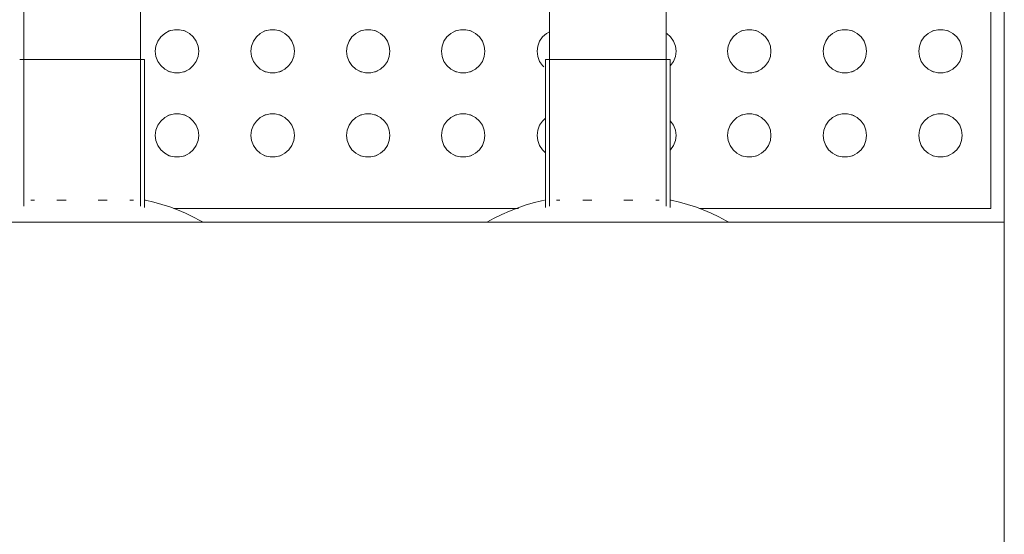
# Model space of a CAD drawing. Header units: metres. Extents: x 1.7 to 42.3, y -72.9 to -47.6.
# Tile 27 of 216: x 10.953 to 11.316, y -71.102 to -70.912. Entities that reach past the tile are written whole.
import ezdxf

# ---------------------------------------------------------------- set-up
doc = ezdxf.new("R2010")
doc.units = ezdxf.units.M
doc.layers.add('A-GENM', color=7, linetype='Continuous', lineweight=18)

# ---------------------------------------------------------------- blocks, each defined once
blk = doc.blocks.new('Grupo1_TIP_19dez18_BebedouroRefrig_BebedouroIndustrial100litros_ABDI-MDIC - Grupo1_TIP_19dez18_BebedouroRefrig_BebedouroIndustrial100litros_ABDI-MDIC-5384539-2PAV - FRIGORÍFICA')
at = {"layer": 'A-GENM', "color": 253, "true_color": 0xaaaaaa}
for p, q in [((-0.34, 0.24), (-0.34, -0.24)), ((-0.34, -0.49), (-0.34, -0.24)), ((-0.34, -0.24), (0.34, -0.24)), ((-0.335, -0.485), (-0.335, -0.245)), ((-0.335, -0.245), (-0.22768, -0.245)), ((-0.21681, -0.24541), (-0.21681, -0.3)), ((-0.21531, -0.24589), (-0.21531, -0.37)), ((-0.17231, -0.37), (-0.17231, -0.24589)), ((-0.17081, -0.3), (-0.17081, -0.24541)), ((-0.1609, -0.245), (-0.03387, -0.245)), ((-0.023, -0.24541), (-0.023, -0.3)), ((-0.0215, -0.24589), (-0.0215, -0.37)), ((0.0215, -0.37), (0.0215, -0.24589)), ((-0.21688, -0.24819), (-0.21719, -0.24819)), ((-0.21147, -0.24819), (-0.21272, -0.24819)), ((-0.19969, -0.24819), (-0.20307, -0.24819)), ((-0.18455, -0.24819), (-0.18794, -0.24819)), ((-0.1749, -0.24819), (-0.17616, -0.24819)), ((-0.02306, -0.24819), (-0.02337, -0.24819)), ((-0.01766, -0.24819), (-0.01891, -0.24819)), ((-0.00588, -0.24819), (-0.00926, -0.24819)), ((0.00926, -0.24819), (0.00588, -0.24819)), ((0.01891, -0.24819), (0.0176, -0.24819)), ((-0.21681, -0.3), (-0.17081, -0.3)), ((-0.023, -0.3), (0.023, -0.3))]:
    blk.add_line(p, q, dxfattribs=at)
at = {"layer": 'A-GENM', "color": 253, "true_color": 0xaaaaaa, "flags": 128}
for points in [[(-0.21719, -0.24819), (-0.2202, -0.24745), (-0.22318, -0.24659), (-0.22612, -0.24562), (-0.22902, -0.24452), (-0.23188, -0.24331), (-0.23469, -0.24199), (-0.23744, -0.24056), (-0.23844, -0.24)], [(-0.14919, -0.24), (-0.15192, -0.24147), (-0.1547, -0.24284), (-0.15754, -0.24409), (-0.16042, -0.24523), (-0.16335, -0.24625), (-0.16632, -0.24715), (-0.16932, -0.24793), (-0.17044, -0.24819)], [(-0.02337, -0.24819), (-0.02639, -0.24745), (-0.02937, -0.24659), (-0.03231, -0.24562), (-0.03521, -0.24452), (-0.03807, -0.24331), (-0.04087, -0.24199), (-0.04362, -0.24056), (-0.04462, -0.24)], [(-0.32448, -0.272), (-0.32424, -0.27009), (-0.32356, -0.26828), (-0.32246, -0.2667), (-0.32102, -0.26542), (-0.31931, -0.26452), (-0.31744, -0.26406), (-0.31551, -0.26406), (-0.31364, -0.26452), (-0.31193, -0.26542), (-0.31049, -0.2667), (-0.30939, -0.26828), (-0.30871, -0.27009), (-0.30848, -0.272)], [(-0.28923, -0.272), (-0.289, -0.27009), (-0.28831, -0.26828), (-0.28722, -0.2667), (-0.28577, -0.26542), (-0.28407, -0.26452), (-0.28219, -0.26406), (-0.28027, -0.26406), (-0.27839, -0.26452), (-0.27669, -0.26542), (-0.27524, -0.2667), (-0.27415, -0.26828), (-0.27346, -0.27009), (-0.27323, -0.272)], [(-0.25398, -0.272), (-0.25375, -0.27009), (-0.25307, -0.26828), (-0.25197, -0.2667), (-0.25053, -0.26542), (-0.24882, -0.26452), (-0.24695, -0.26406), (-0.24502, -0.26406), (-0.24315, -0.26452), (-0.24144, -0.26542), (-0.24, -0.2667), (-0.2389, -0.26828), (-0.23822, -0.27009), (-0.23798, -0.272)], [(-0.14849, -0.272), (-0.14826, -0.27009), (-0.14758, -0.26828), (-0.14648, -0.2667), (-0.14504, -0.26542), (-0.14333, -0.26452), (-0.14146, -0.26406), (-0.13953, -0.26406), (-0.13766, -0.26452), (-0.13595, -0.26542), (-0.1345, -0.2667), (-0.13341, -0.26828), (-0.13272, -0.27009), (-0.13249, -0.272)], [(-0.11349, -0.272), (-0.11326, -0.27009), (-0.11258, -0.26828), (-0.11148, -0.2667), (-0.11004, -0.26542), (-0.10833, -0.26452), (-0.10646, -0.26406), (-0.10453, -0.26406), (-0.10266, -0.26452), (-0.10095, -0.26542), (-0.0995, -0.2667), (-0.09841, -0.26828), (-0.09772, -0.27009), (-0.09749, -0.272)], [(-0.07825, -0.272), (-0.07801, -0.27009), (-0.07733, -0.26828), (-0.07623, -0.2667), (-0.07479, -0.26542), (-0.07308, -0.26452), (-0.07121, -0.26406), (-0.06928, -0.26406), (-0.06741, -0.26452), (-0.0657, -0.26542), (-0.06426, -0.2667), (-0.06316, -0.26828), (-0.06248, -0.27009), (-0.06225, -0.272)], [(-0.043, -0.272), (-0.04277, -0.27009), (-0.04208, -0.26828), (-0.04099, -0.2667), (-0.03954, -0.26542), (-0.03784, -0.26452), (-0.03596, -0.26406), (-0.03404, -0.26406), (-0.03216, -0.26452), (-0.03046, -0.26542), (-0.02901, -0.2667), (-0.02792, -0.26828), (-0.02723, -0.27009), (-0.027, -0.272)], [(-0.21898, -0.272), (-0.21875, -0.27009), (-0.21807, -0.26828), (-0.21697, -0.2667)], [(-0.17078, -0.26572), (-0.16975, -0.2667), (-0.16865, -0.26828), (-0.16797, -0.27009), (-0.16774, -0.272)], [(-0.30848, -0.272), (-0.30871, -0.27391), (-0.30939, -0.27572), (-0.31049, -0.2773), (-0.31193, -0.27858), (-0.31364, -0.27948), (-0.31551, -0.27994), (-0.31744, -0.27994), (-0.31931, -0.27948), (-0.32102, -0.27858), (-0.32246, -0.2773), (-0.32356, -0.27572), (-0.32424, -0.27391), (-0.32448, -0.272)], [(-0.27323, -0.272), (-0.27346, -0.27391), (-0.27415, -0.27572), (-0.27524, -0.2773), (-0.27669, -0.27858), (-0.27839, -0.27948), (-0.28027, -0.27994), (-0.28219, -0.27994), (-0.28407, -0.27948), (-0.28577, -0.27858), (-0.28722, -0.2773), (-0.28831, -0.27572), (-0.289, -0.27391), (-0.28923, -0.272)], [(-0.23798, -0.272), (-0.23822, -0.27391), (-0.2389, -0.27572), (-0.24, -0.2773), (-0.24144, -0.27858), (-0.24315, -0.27948), (-0.24502, -0.27994), (-0.24695, -0.27994), (-0.24882, -0.27948), (-0.25053, -0.27858), (-0.25197, -0.2773), (-0.25307, -0.27572), (-0.25375, -0.27391), (-0.25398, -0.272)], [(-0.21697, -0.2773), (-0.21807, -0.27572), (-0.21875, -0.27391), (-0.21898, -0.272)], [(-0.16774, -0.272), (-0.16797, -0.27391), (-0.16865, -0.27572), (-0.16975, -0.2773), (-0.17078, -0.27828)], [(-0.13249, -0.272), (-0.13272, -0.27391), (-0.13341, -0.27572), (-0.1345, -0.2773), (-0.13595, -0.27858), (-0.13766, -0.27948), (-0.13953, -0.27994), (-0.14146, -0.27994), (-0.14333, -0.27948), (-0.14504, -0.27858), (-0.14648, -0.2773), (-0.14758, -0.27572), (-0.14826, -0.27391), (-0.14849, -0.272)], [(-0.09749, -0.272), (-0.09772, -0.27391), (-0.09841, -0.27572), (-0.0995, -0.2773), (-0.10095, -0.27858), (-0.10266, -0.27948), (-0.10453, -0.27994), (-0.10646, -0.27994), (-0.10833, -0.27948), (-0.11004, -0.27858), (-0.11148, -0.2773), (-0.11258, -0.27572), (-0.11326, -0.27391), (-0.11349, -0.272)], [(-0.06225, -0.272), (-0.06248, -0.27391), (-0.06316, -0.27572), (-0.06426, -0.2773), (-0.0657, -0.27858), (-0.06741, -0.27948), (-0.06928, -0.27994), (-0.07121, -0.27994), (-0.07308, -0.27948), (-0.07479, -0.27858), (-0.07623, -0.2773), (-0.07733, -0.27572), (-0.07801, -0.27391), (-0.07825, -0.272)], [(-0.027, -0.272), (-0.02723, -0.27391), (-0.02792, -0.27572), (-0.02901, -0.2773), (-0.03046, -0.27858), (-0.03216, -0.27948), (-0.03404, -0.27994), (-0.03596, -0.27994), (-0.03784, -0.27948), (-0.03954, -0.27858), (-0.04099, -0.2773), (-0.04208, -0.27572), (-0.04277, -0.27391), (-0.043, -0.272)], [(-0.32448, -0.303), (-0.32424, -0.30109), (-0.32356, -0.29928), (-0.32246, -0.2977), (-0.32102, -0.29642), (-0.31931, -0.29552), (-0.31744, -0.29506), (-0.31551, -0.29506), (-0.31364, -0.29552), (-0.31193, -0.29642), (-0.31049, -0.2977), (-0.30939, -0.29928), (-0.30871, -0.30109), (-0.30848, -0.303)], [(-0.28923, -0.303), (-0.289, -0.30109), (-0.28831, -0.29928), (-0.28722, -0.2977), (-0.28577, -0.29642), (-0.28407, -0.29552), (-0.28219, -0.29506), (-0.28027, -0.29506), (-0.27839, -0.29552), (-0.27669, -0.29642), (-0.27524, -0.2977), (-0.27415, -0.29928), (-0.27346, -0.30109), (-0.27323, -0.303)], [(-0.25398, -0.303), (-0.25375, -0.30109), (-0.25307, -0.29928), (-0.25197, -0.2977), (-0.25053, -0.29642), (-0.24882, -0.29552), (-0.24695, -0.29506), (-0.24502, -0.29506), (-0.24315, -0.29552), (-0.24144, -0.29642), (-0.24, -0.2977), (-0.2389, -0.29928), (-0.23822, -0.30109), (-0.23798, -0.303)], [(-0.17019, -0.29724), (-0.16975, -0.2977), (-0.16865, -0.29928), (-0.16797, -0.30109), (-0.16774, -0.303)], [(-0.14849, -0.303), (-0.14826, -0.30109), (-0.14758, -0.29928), (-0.14648, -0.2977), (-0.14504, -0.29642), (-0.14333, -0.29552), (-0.14146, -0.29506), (-0.13953, -0.29506), (-0.13766, -0.29552), (-0.13595, -0.29642), (-0.1345, -0.2977), (-0.13341, -0.29928), (-0.13272, -0.30109), (-0.13249, -0.303)], [(-0.11349, -0.303), (-0.11326, -0.30109), (-0.11258, -0.29928), (-0.11148, -0.2977), (-0.11004, -0.29642), (-0.10833, -0.29552), (-0.10646, -0.29506), (-0.10453, -0.29506), (-0.10266, -0.29552), (-0.10095, -0.29642), (-0.0995, -0.2977), (-0.09841, -0.29928), (-0.09772, -0.30109), (-0.09749, -0.303)], [(-0.07825, -0.303), (-0.07801, -0.30109), (-0.07733, -0.29928), (-0.07623, -0.2977), (-0.07479, -0.29642), (-0.07308, -0.29552), (-0.07121, -0.29506), (-0.06928, -0.29506), (-0.06741, -0.29552), (-0.0657, -0.29642), (-0.06426, -0.2977), (-0.06316, -0.29928), (-0.06248, -0.30109), (-0.06225, -0.303)], [(-0.043, -0.303), (-0.04277, -0.30109), (-0.04208, -0.29928), (-0.04099, -0.2977), (-0.03954, -0.29642), (-0.03784, -0.29552), (-0.03596, -0.29506), (-0.03404, -0.29506), (-0.03216, -0.29552), (-0.03046, -0.29642), (-0.02901, -0.2977), (-0.02792, -0.29928), (-0.02723, -0.30109), (-0.027, -0.303)], [(-0.21898, -0.303), (-0.21875, -0.30109), (-0.21807, -0.29928), (-0.21697, -0.2977)], [(-0.30848, -0.303), (-0.30871, -0.30491), (-0.30939, -0.30672), (-0.31049, -0.3083), (-0.31193, -0.30958), (-0.31364, -0.31048), (-0.31551, -0.31094), (-0.31744, -0.31094), (-0.31931, -0.31048), (-0.32102, -0.30958), (-0.32246, -0.3083), (-0.32356, -0.30672), (-0.32424, -0.30491), (-0.32448, -0.303)], [(-0.27323, -0.303), (-0.27346, -0.30491), (-0.27415, -0.30672), (-0.27524, -0.3083), (-0.27669, -0.30958), (-0.27839, -0.31048), (-0.28027, -0.31094), (-0.28219, -0.31094), (-0.28407, -0.31048), (-0.28577, -0.30958), (-0.28722, -0.3083), (-0.28831, -0.30672), (-0.289, -0.30491), (-0.28923, -0.303)], [(-0.23798, -0.303), (-0.23822, -0.30491), (-0.2389, -0.30672), (-0.24, -0.3083), (-0.24144, -0.30958), (-0.24315, -0.31048), (-0.24502, -0.31094), (-0.24695, -0.31094), (-0.24882, -0.31048), (-0.25053, -0.30958), (-0.25197, -0.3083), (-0.25307, -0.30672), (-0.25375, -0.30491), (-0.25398, -0.303)], [(-0.21553, -0.30958), (-0.21697, -0.3083), (-0.21807, -0.30672), (-0.21875, -0.30491), (-0.21898, -0.303)], [(-0.16774, -0.303), (-0.16797, -0.30491), (-0.16865, -0.30672), (-0.16975, -0.3083), (-0.17119, -0.30958), (-0.17229, -0.31022)], [(-0.13249, -0.303), (-0.13272, -0.30491), (-0.13341, -0.30672), (-0.1345, -0.3083), (-0.13595, -0.30958), (-0.13766, -0.31048), (-0.13953, -0.31094), (-0.14146, -0.31094), (-0.14333, -0.31048), (-0.14504, -0.30958), (-0.14648, -0.3083), (-0.14758, -0.30672), (-0.14826, -0.30491), (-0.14849, -0.303)], [(-0.09749, -0.303), (-0.09772, -0.30491), (-0.09841, -0.30672), (-0.0995, -0.3083), (-0.10095, -0.30958), (-0.10266, -0.31048), (-0.10453, -0.31094), (-0.10646, -0.31094), (-0.10833, -0.31048), (-0.11004, -0.30958), (-0.11148, -0.3083), (-0.11258, -0.30672), (-0.11326, -0.30491), (-0.11349, -0.303)], [(-0.06225, -0.303), (-0.06248, -0.30491), (-0.06316, -0.30672), (-0.06426, -0.3083), (-0.0657, -0.30958), (-0.06741, -0.31048), (-0.06928, -0.31094), (-0.07121, -0.31094), (-0.07308, -0.31048), (-0.07479, -0.30958), (-0.07623, -0.3083), (-0.07733, -0.30672), (-0.07801, -0.30491), (-0.07825, -0.303)], [(-0.027, -0.303), (-0.02723, -0.30491), (-0.02792, -0.30672), (-0.02901, -0.3083), (-0.03046, -0.30958), (-0.03216, -0.31048), (-0.03404, -0.31094), (-0.03596, -0.31094), (-0.03784, -0.31048), (-0.03954, -0.30958), (-0.04099, -0.3083), (-0.04208, -0.30672), (-0.04277, -0.30491), (-0.043, -0.303)]]:
    blk.add_lwpolyline(points, dxfattribs=at)
at = {"layer": 'A-GENM', "color": 253, "true_color": 0xaaaaaa}
for centre, start, end in [((-0.31648, -0.272), 107.7069, 115.8856), ((-0.31648, -0.272), 64.1144, 72.2931), ((-0.28123, -0.272), 107.7069, 115.8856), ((-0.28123, -0.272), 64.1144, 72.2931), ((-0.24598, -0.272), 107.7069, 115.8856), ((-0.24598, -0.272), 64.1144, 72.2931), ((-0.14049, -0.272), 107.7069, 115.8856), ((-0.14049, -0.272), 64.1144, 72.2931), ((-0.10549, -0.272), 107.7069, 115.8856), ((-0.10549, -0.272), 64.1144, 72.2931), ((-0.07025, -0.272), 107.7069, 115.8856), ((-0.07025, -0.272), 64.1144, 72.2931), ((-0.035, -0.272), 107.7069, 115.8856), ((-0.035, -0.272), 64.1144, 72.2931), ((-0.31648, -0.272), 244.1144, 252.2931), ((-0.31648, -0.272), 287.7069, 295.8856), ((-0.28123, -0.272), 244.1144, 252.2931), ((-0.28123, -0.272), 287.7069, 295.8856), ((-0.24598, -0.272), 244.1144, 252.2931), ((-0.24598, -0.272), 287.7069, 295.8856), ((-0.14049, -0.272), 244.1144, 252.2931), ((-0.14049, -0.272), 287.7069, 295.8856), ((-0.10549, -0.272), 244.1144, 252.2931), ((-0.10549, -0.272), 287.7069, 295.8856), ((-0.07025, -0.272), 244.1144, 252.2931), ((-0.07025, -0.272), 287.7069, 295.8856), ((-0.035, -0.272), 244.1144, 252.2931), ((-0.035, -0.272), 287.7069, 295.8856), ((-0.31648, -0.303), 107.7069, 115.8856), ((-0.31648, -0.303), 64.1144, 72.2931), ((-0.28123, -0.303), 107.7069, 115.8856), ((-0.28123, -0.303), 64.1144, 72.2931), ((-0.24598, -0.303), 107.7069, 115.8856), ((-0.24598, -0.303), 64.1144, 72.2931), ((-0.14049, -0.303), 107.7069, 115.8856), ((-0.14049, -0.303), 64.1144, 72.2931), ((-0.10549, -0.303), 107.7069, 115.8856), ((-0.10549, -0.303), 64.1144, 72.2931), ((-0.07025, -0.303), 107.7069, 115.8856), ((-0.07025, -0.303), 64.1144, 72.2931), ((-0.035, -0.303), 107.7069, 115.8856), ((-0.035, -0.303), 64.1144, 72.2931), ((-0.31648, -0.303), 244.1144, 252.2931), ((-0.31648, -0.303), 287.7069, 295.8856), ((-0.28123, -0.303), 244.1144, 252.2931), ((-0.28123, -0.303), 287.7069, 295.8856), ((-0.24598, -0.303), 244.1144, 252.2931), ((-0.24598, -0.303), 287.7069, 295.8856), ((-0.14049, -0.303), 244.1144, 252.2931), ((-0.14049, -0.303), 287.7069, 295.8856), ((-0.10549, -0.303), 244.1144, 252.2931), ((-0.10549, -0.303), 287.7069, 295.8856), ((-0.07025, -0.303), 244.1144, 252.2931), ((-0.07025, -0.303), 287.7069, 295.8856), ((-0.035, -0.303), 244.1144, 252.2931), ((-0.035, -0.303), 287.7069, 295.8856)]:
    blk.add_arc(centre, 0.008, start, end, dxfattribs=at)
blk = doc.blocks.new('4 GRE - ESCOLA DE CINEMA E AUDIOVISUAL CINE REX R07_rvt-1-2PAV - FRIGORÍFICA')
at = {"layer": 'A-GENM', "color": 253, "lineweight": 18, "true_color": 0xaaaaaa, "rotation": 180}
blk.add_blockref('Grupo1_TIP_19dez18_BebedouroRefrig_BebedouroIndustrial100litros_ABDI-MDIC - Grupo1_TIP_19dez18_BebedouroRefrig_BebedouroIndustrial100litros_ABDI-MDIC-5384539-2PAV - FRIGORÍFICA', (10.97566, -71.22694), dxfattribs=at)

msp = doc.modelspace()

# ---------------------------------------------------------------- block references
at = {"lineweight": 5}
msp.add_blockref('4 GRE - ESCOLA DE CINEMA E AUDIOVISUAL CINE REX R07_rvt-1-2PAV - FRIGORÍFICA', (0, 0), dxfattribs=at)

doc.saveas('drawing.dxf')
